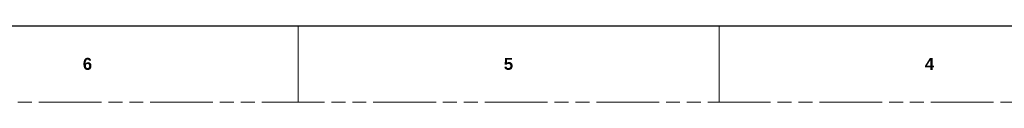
# Model space of a CAD drawing. Header units: millimetres. Extents: x 3925 to 5043, y -86 to 778.
# Tile 12 of 45: x 4252 to 4578, y -86 to -61. Entities that reach past the tile are written whole.
import ezdxf

# ---------------------------------------------------------------- set-up
doc = ezdxf.new("R2010")
doc.units = ezdxf.units.MM
doc.header["$LTSCALE"] = 46.255
doc.linetypes.add('PHANTOM', pattern=[0.8, 0.45, -0.05, 0.1, -0.05, 0.1, -0.05])
doc.layers.get('0').update_dxf_attribs({"linetype": 'CONTINUOUS'})
doc.styles.add('SLDTEXTSTYLE0', font='arialbd.ttf', dxfattribs={"height": 5.5})

msp = doc.modelspace()

# ---------------------------------------------------------------- linework, layer by layer
at = {"color": 7, "linetype": 'Continuous', "lineweight": 30}
msp.add_line((3937.611, -60.639), (5029.811, -60.639), dxfattribs=at)
at = {"color": 7, "linetype": 'Continuous', "lineweight": 0}
for p, q in [((4344.011, -60.639), (4344.011, -86.039)), ((4483.711, -60.639), (4483.711, -86.039))]:
    msp.add_line(p, q, dxfattribs=at)
at = {"color": 7, "linetype": 'PHANTOM', "lineweight": 0}
msp.add_line((3924.911, -86.039), (5042.511, -86.039), dxfattribs=at)

# ---------------------------------------------------------------- texts
at = {"color": 7, "linetype": 'Continuous', "lineweight": 0, "char_height": 3.969, "attachment_point": 1, "style": 'SLDTEXTSTYLE0'}
for s, insert in [('6', (4272.574, -71.31)), ('5', (4412.274, -71.31)), ('4', (4551.974, -71.31))]:
    msp.add_mtext(s, dxfattribs=dict(at, insert=insert))

doc.saveas('drawing.dxf')
